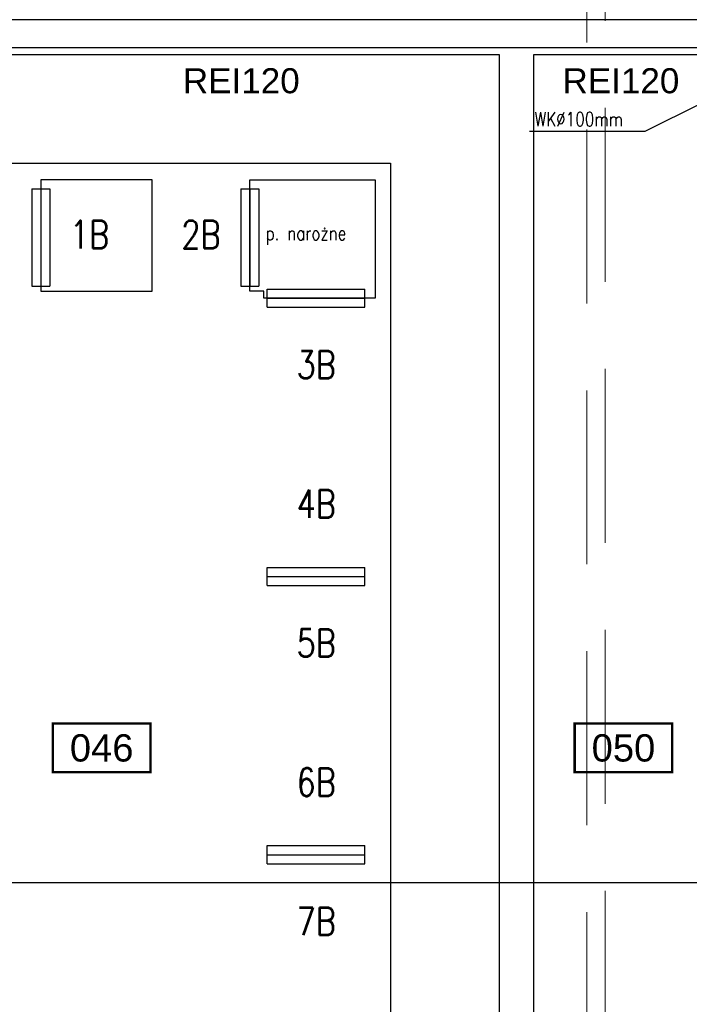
# Model space of a CAD drawing. Header units: centimetres. Extents: x -228435 to 111511, y -89367 to 428125.
# Tile 138 of 216: x -64352 to -59545, y 95225 to 102300. Entities that reach past the tile are written whole.
import ezdxf
from ezdxf.enums import TextEntityAlignment as Align

# ---------------------------------------------------------------- set-up
doc = ezdxf.new("R2010")
doc.units = ezdxf.units.CM
doc.header["$LTSCALE"] = 50
doc.linetypes.add('Balustrady$0$DASHED', pattern=[0.75, 0.5, -0.25])
doc.linetypes.add('DASHDOT2', pattern=[12.7, 6.35, -3.175, 0, -3.175])
doc.layers.get('0').update_dxf_attribs({"color": 8})
for name, color, linetype in [('ARCH_INFO_AREA_ETYKIETY_200', 8, 'Continuous'), ('ARCH_INFO_ODPORNOŚĆ OGNIOWA', 8, 'Continuous'), ('ARCH_INFO_OSIE_IST', 8, 'DASHDOT2'), ('ARCH_MUROWANE_IST', 8, 'Continuous'), ('ARCH_WIDOK_IST', 8, 'Continuous'), ('ARCH_WYPOSAŻENIE_SANITARNE_IST', 8, 'Continuous'), ('Osie rzutów$0$ARCH_INFO_OSIE_OPISY_IST', 8, 'Continuous')]:
    doc.layers.add(name, color=color, linetype=linetype)
doc.layers.add('EL_Rozdzielnice 400V', color=8, linetype='Continuous', lineweight=25)
doc.layers.add('I-EL_Konstrukcja', color=8, linetype='Continuous', lineweight=25)
doc.styles.add('Arial', font='ARIAL.TTF')
doc.styles.add('Romans', font='Romans.shx')
doc.styles.add('ROMANS-50-CM', font='romans.shx', dxfattribs={"width": 0.8, "height": 10})

# ---------------------------------------------------------------- blocks, each defined once
blk = doc.blocks.new('Rozdzielnica nn')
at = {"layer": 'EL_Rozdzielnice 400V', "linetype": 'Continuous'}
for p, q in [((5782.01, 14641.81), (5702.01, 14641.81)), ((5702.01, 14641.81), (5702.01, 14561.81)), ((5782.01, 14561.81), (5782.01, 14641.81)), ((5702.01, 14561.81), (5782.01, 14561.81))]:
    blk.add_line(p, q, dxfattribs=at)
blk.add_lwpolyline([(5852.01, 14641.81), (5942.01, 14641.81), (5942.01, 14556.83), (5862.01, 14556.83), (5862.01, 14561.81), (5852.01, 14561.81), (5852.01, 14641.81)], dxfattribs=at)
at = {"layer": 'EL_Rozdzielnice 400V', "linetype": 'Continuous', "style": 'Romans', "width": 0.8}
for s, height, p in [('1B', 20, (5722.88, 14592.51)), ('2B', 20, (5802.88, 14592.51)), ('p. narożne', 10, (5863.37, 14598.37)), ('3B', 20, (5885.64, 14498.94)), ('4B', 20, (5885.64, 14398.94)), ('5B', 20, (5885.64, 14298.94)), ('6B', 20, (5885.64, 14198.94)), ('7B', 20, (5885.64, 14098.94))]:
    blk.add_text(s, height=height, dxfattribs=at).set_placement(p)
blk = doc.blocks.new('poprzeczka')
at = {"layer": 'I-EL_Konstrukcja'}
for p, q in [((5471.5, 13730, 630), (5471.5, 13736.5, 630)), ((5471.5, 13736.5, 630), (5541.5, 13736.5, 630)), ((5541.5, 13730, 630), (5541.5, 13736.5, 630)), ((5471.5, 13730, 630), (5541.5, 13730, 630))]:
    blk.add_line(p, q, dxfattribs=at)
blk = doc.blocks.new('etykieta_numer')
at = {"color": 0, "linetype": 'ByBlock', "const_width": 2.44}
blk.add_lwpolyline([(-50, -50), (-50, 0), (50, 0), (50, -50)], close=True, dxfattribs=at)
at = {"color": 0, "linetype": 'ByBlock', "style": 'Arial'}
blk.add_attdef('AECAREA:NUMBER', text='', height=28, dxfattribs=at).set_placement((0, -25), align=Align.MIDDLE)
blk = doc.blocks.new('Osie rzutów')
at = {"layer": 'ARCH_INFO_OSIE_IST', "ltscale": 10}
for p, q in [((4436.04, 14710), (7599.14, 14710)), ((4436.04, 14110), (7599.14, 14110))]:
    blk.add_line(p, q, dxfattribs=at)

msp = doc.modelspace()

# ---------------------------------------------------------------- linework, layer by layer
at = {"linetype": 'Balustrady$0$DASHED', "lineweight": 20, "ltscale": 50, "elevation": -5670}
for points in [[(-72793.23015, 103386.995), (-60279.68964, 103386.995), (-60279.68964, 88803.4603), (-72793.23015, 88803.4603)], [(-60148.44509, 103381.54967), (-52512.19391, 103381.54967), (-52512.19391, 76041.09133), (-60148.44509, 76041.09133)]]:
    msp.add_lwpolyline(points, close=True, dxfattribs=at)
at = {"layer": 'ARCH_MUROWANE_IST', "ltscale": 4, "elevation": 630}
for points in [[(-60660, 102050), (-59340, 102050), (-59340, 102300), (-64940, 102300), (-64940, 102050), (-60910, 102050)], [(-60910, 102050), (-60910, 90150)], [(-60660, 90150), (-60660, 102050)]]:
    msp.add_lwpolyline(points, dxfattribs=at)
at = {"layer": 'ARCH_WIDOK_IST', "elevation": 630}
msp.add_lwpolyline([(-61690, 91770), (-66610, 91770), (-66610, 101270), (-61690, 101270), (-61690, 91770)], dxfattribs=at)
at = {"layer": 'ARCH_WYPOSAŻENIE_SANITARNE_IST', "extrusion": (0.444337, -0.89586, 0), "elevation": -117527.26227}
msp.add_lwpolyline([(-8073.86971, 630), (-8530.63171, 630)], dxfattribs=at)
at = {"layer": 'ARCH_WYPOSAŻENIE_SANITARNE_IST', "extrusion": (0, 1, 0), "elevation": 101497.45132}
msp.add_lwpolyline([(59863.98274, 630), (60692.82128, 630)], dxfattribs=at)

# ---------------------------------------------------------------- block references
at = {"layer": 'ARCH_INFO_AREA_ETYKIETY_200', "linetype": 'Continuous', "lineweight": -3, "xscale": 7, "yscale": 7, "zscale": 10}
for p, values in [((-63763.21694, 97242.61835, 630), {'AECAREA:NUMBER': '046'}), ((-60017.50247, 97242.61835, 630), {'AECAREA:NUMBER': '050'})]:
    msp.add_blockref('etykieta_numer', p, dxfattribs=at).add_auto_attribs(values)
at = {"layer": 'EL_Rozdzielnice 400V', "xscale": 10, "yscale": 10, "zscale": 10}
msp.add_blockref('Rozdzielnica nn', (-121220.09835, -45268.05591, 630), dxfattribs=at)
at = {"layer": 'I-EL_Konstrukcja', "xscale": 10, "yscale": 10, "zscale": 10, "rotation": 270}
for p in [(-201565, 155800, -5670), (-201500, 155800, -5670), (-200065, 155800, -5670), (-200000, 155800, -5670)]:
    msp.add_blockref('poprzeczka', p, dxfattribs=at)
at = {"layer": 'I-EL_Konstrukcja', "xscale": 10, "yscale": 10, "zscale": 10}
for p in [(-117290.00061, -37000, -5670), (-117290.00061, -37065, -5670), (-117290.00061, -39000, -5670), (-117290.00061, -39065, -5670), (-117290.00061, -41000, -5670), (-117290.00061, -41065, -5670)]:
    msp.add_blockref('poprzeczka', p, dxfattribs=at)
at = {"layer": 'Osie rzutów$0$ARCH_INFO_OSIE_OPISY_IST', "xscale": 10, "yscale": 10, "zscale": 10}
msp.add_blockref('Osie rzutów', (-121140, -45000, 630), dxfattribs=at)

# ---------------------------------------------------------------- texts
at = {"layer": 'ARCH_INFO_ODPORNOŚĆ OGNIOWA', "char_height": 180, "width": 533.3252474, "attachment_point": 5, "style": 'Arial'}
for insert in [(-62760.90796, 102010.53276, 630), (-60035.48836, 102010.53276, 630)]:
    msp.add_mtext('\\PREI120', dxfattribs=dict(at, insert=insert))
at = {"layer": 'ARCH_WYPOSAŻENIE_SANITARNE_IST', "insert": (-60655.00929, 101636.5057, 630), "char_height": 100, "width": 926.8342295, "attachment_point": 1, "style": 'ROMANS-50-CM'}
msp.add_mtext('WK%%C100mm', dxfattribs=at)

doc.saveas('drawing.dxf')
